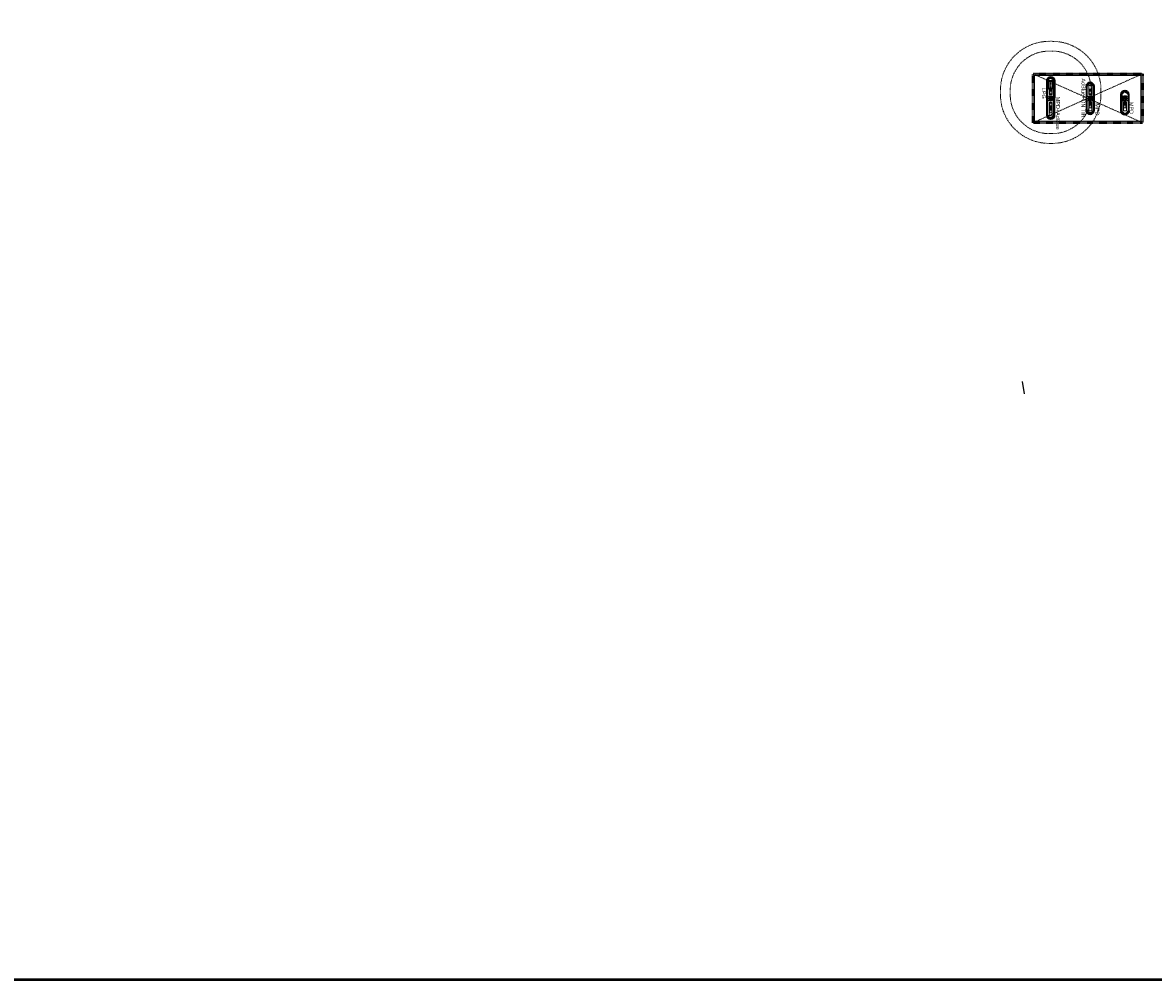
# Model space of a CAD drawing. Header units: metres. Extents: x 779 to 7046, y -512 to 9570.
# Tile 91 of 256: x 2296 to 2527, y -512 to -316. Entities that reach past the tile are written whole.
import ezdxf

# ---------------------------------------------------------------- set-up
doc = ezdxf.new("R2010")
doc.units = ezdxf.units.M
for name, pattern in [('1.0_0.5', [1.5, 1, -0.5]), ('ACAD_ISO03W100', [30, 12, -18]), ('CIĄGłA', [0]), ('DASHDOT', [1, 0.5, -0.25, 0, -0.25]), ('DASHED', [0.75, 0.5, -0.25]), ('DASHEDX2', [38.1, 25.4, -12.7])]:
    doc.linetypes.add(name, pattern=pattern)
for name, color, linetype, lineweight in [('_a_obiekty', 250, 'Continuous', 30), ('AX1', 4, 'DASHDOT', 15), ('BK_Beton', 2, 'Continuous', 15), ('opisy', 1, 'Continuous', 20)]:
    doc.layers.add(name, color=color, linetype=linetype, lineweight=lineweight)
for name, color, linetype in [('Kraw', 4, 'Continuous'), ('TB_CIENKA', 5, 'Continuous'), ('ZP_Obszar oddziaływania', 5, 'Continuous')]:
    doc.layers.add(name, color=color, linetype=linetype)
doc.styles.add('ARIAL', font='arial.ttf')

# ---------------------------------------------------------------- blocks, each defined once
blk = doc.blocks.new('4PROD MPD 8')
at = {"layer": 'BK_Beton', "color": 18, "lineweight": 5, "true_color": 0x000000}
for points in [[(59501, 11319), (57676, 11319), (57676, 11919), (59501, 11919), (59501, 11319)], [(57676, 11816), (57676, 11919)], [(57676, 11816), (58311, 11816), (58311, 11421), (57676, 11421), (57676, 11816)], [(57676, 11421), (58311, 11816)], [(58311, 11421), (57676, 11816)], [(58311, 11816), (58311, 11919)], [(58857, 11867), (58311, 11867)], [(58311, 11421), (58857, 11421), (58857, 11816), (58311, 11816)], [(58857, 11816), (58857, 11867)], [(57676, 11421), (57676, 11319)], [(58311, 11421), (58311, 11319)], [(58857, 11370), (58311, 11370)], [(58857, 11421), (58857, 11370)]]:
    blk.add_lwpolyline(points, dxfattribs=at)
blk = doc.blocks.new('ADBLUE')
at = {"layer": 'BK_Beton', "color": 18, "lineweight": 5, "true_color": 0x000000}
for points in [[(34536, 9758), (33610, 9758), (33610, 9158), (34536, 9158), (34536, 9758)], [(33610, 9257), (33824, 9257), (33824, 9652), (33610, 9652), (33610, 9257)], [(33610, 9652), (33824, 9257)], [(33824, 9652), (33610, 9257)], [(33824, 9652), (33824, 9755)], [(34370, 9704), (33824, 9704)], [(33824, 9652), (34370, 9652), (34370, 9257), (33824, 9257)], [(34370, 9652), (34370, 9704)], [(33824, 9257), (33824, 9155)], [(34370, 9206), (33824, 9206)], [(34370, 9257), (34370, 9206)]]:
    blk.add_lwpolyline(points, dxfattribs=at)
blk = doc.blocks.new('ADBLUE+ON TIR HELLIX II')
at = {"layer": 'BK_Beton', "color": 18, "lineweight": 5, "true_color": 0x000000}
for points in [[(151729, -3290), (149875, -3290), (149875, -2690), (151729, -2690), (151729, -3290)], [(150587, -2793), (150587, -2690)], [(150587, -2793), (151017, -2793), (151017, -3188), (150587, -3188), (150587, -2793)], [(150587, -3188), (151017, -2793)], [(151017, -3188), (150587, -2793)], [(150587, -3188), (150587, -3290)], [(151017, -2793), (151017, -2690)], [(151563, -2741), (151017, -2741)], [(151017, -3188), (151563, -3188), (151563, -2793), (151017, -2793)], [(151017, -3188), (151017, -3290)], [(151563, -3239), (151017, -3239)], [(151563, -2793), (151563, -2741)], [(151563, -3188), (151563, -3239)]]:
    blk.add_lwpolyline(points, dxfattribs=at)
blk = doc.blocks.new('AD BLUE')
blk.add_line((15604, 15807), (15604, 15207))
at = {"layer": 'BK_Beton', "color": 18, "lineweight": 5, "true_color": 0x000000}
for points in [[(16317, 15807), (15391, 15807), (15391, 15207), (16317, 15207), (16317, 15807)], [(15391, 15309), (15604, 15309), (15604, 15704), (15391, 15704), (15391, 15309)], [(15391, 15704), (15604, 15309)], [(15604, 15704), (15391, 15309)], [(16151, 15258), (16151, 15755), (15604, 15755)], [(15604, 15704), (16151, 15704), (16151, 15309), (15604, 15309)], [(16151, 15258), (15604, 15258)], [(16317, 15704), (16317, 15755)]]:
    blk.add_lwpolyline(points, dxfattribs=at)
blk = doc.blocks.new('WIATA ŻWIRKI I WIGURY AKTUALIZACJA 20240913')
at = {"color": 18, "linetype": 'DASHED', "true_color": 0x000000}
for p, q in [((197095, -16196, 0), (174695, -6196, 0)), ((197095, -6196, 0), (174695, -16196, 0))]:
    blk.add_line(p, q, dxfattribs=at)
at = {"color": 18, "ltscale": 2, "true_color": 0x000000}
for p, q in [((174695, -6196, 0), (197095, -6196, 0)), ((174995, -15896, 0), (174995, -6496, 0)), ((174995, -6496, 0), (196795, -6496, 0)), ((196795, -6496, 0), (196795, -15896, 0)), ((196795, -15896, 0), (174995, -15896, 0))]:
    blk.add_line(p, q, dxfattribs=at)
at = {"color": 18, "lineweight": 25, "true_color": 0x000000}
for p, q in [((177651, -14689, 0), (177656, -7600, 0)), ((178951, -14689, 0), (178956, -7600, 0)), ((185745, -13691, 0), (185745, -8700, 0)), ((187045, -13691, 0), (187045, -8700, 0)), ((178295, -11334, 0), (178295, -10960, 0)), ((186395, -11334, 0), (186395, -10960, 0)), ((192845, -10400, 0), (192842, -13791, 0)), ((193495, -11334, 0), (193495, -10960, 0)), ((194145, -10400, 0), (194142, -13791, 0)), ((194145, -12557, 0), (194145, -12557, 0))]:
    blk.add_line(p, q, dxfattribs=at)
at = {"color": 0, "extrusion": (6.55476e-21, -2.08362e-08, 1)}
for p, q in [((178682, -7669, 0), (177930, -7669, 0)), ((177930, -8178, 0), (177930, -7669, 0)), ((177992, -7732, 0), (177930, -7669, 0)), ((177930, -9171, 0), (177930, -8178, 0)), ((177930, -9171, 0), (177992, -9108, 0)), ((178682, -9171, 0), (177930, -9171, 0)), ((177982, -9119, 0), (177982, -7721, 0)), ((178630, -7721, 0), (177982, -7721, 0)), ((178630, -9119, 0), (177982, -9119, 0)), ((177988, -9113, 0), (177988, -7728, 0)), ((178623, -7728, 0), (177988, -7728, 0)), ((178623, -9113, 0), (177988, -9113, 0)), ((177992, -7732, 0), (178619, -7732, 0)), ((177992, -7732, 0), (177992, -8420, 0)), ((177992, -9108, 0), (177992, -8420, 0)), ((177992, -9108, 0), (178306, -9108, 0)), ((178619, -9108, 0), (178306, -9108, 0)), ((178619, -7732, 0), (178682, -7669, 0)), ((178619, -9108, 0), (178619, -7732, 0)), ((178682, -9171, 0), (178619, -9108, 0)), ((178623, -9113, 0), (178623, -7728, 0)), ((178630, -9119, 0), (178630, -7721, 0)), ((178682, -9171, 0), (178682, -7669, 0))]:
    blk.add_line(p, q, dxfattribs=at)
at = {"color": 18, "lineweight": 20, "true_color": 0x000000}
for p, q in [((178445, -11015, 0), (178145, -11015, 0)), ((178145, -11015, 0), (178145, -11038, 0)), ((178145, -11038, 0), (178261, -11038, 0)), ((178261, -11353, 0), (178145, -11353, 0)), ((178145, -11353, 0), (178145, -11375, 0)), ((178145, -11375, 0), (178445, -11375, 0)), ((178288, -11065, 0), (178288, -11326, 0)), ((178295, -11015, 0), (178295, -11375, 0)), ((178301, -11326, 0), (178301, -11065, 0)), ((178328, -11038, 0), (178445, -11038, 0)), ((178445, -11353, 0), (178328, -11353, 0)), ((178445, -11038, 0), (178445, -11015, 0)), ((178445, -11375, 0), (178445, -11353, 0)), ((186545, -11015, 0), (186245, -11015, 0)), ((186245, -11015, 0), (186245, -11038, 0)), ((186245, -11038, 0), (186362, -11038, 0)), ((186362, -11353, 0), (186245, -11353, 0)), ((186245, -11353, 0), (186245, -11375, 0)), ((186245, -11375, 0), (186545, -11375, 0)), ((186389, -11065, 0), (186389, -11326, 0)), ((186395, -11015, 0), (186395, -11375, 0)), ((186401, -11326, 0), (186401, -11065, 0)), ((186428, -11038, 0), (186545, -11038, 0)), ((186545, -11353, 0), (186428, -11353, 0)), ((186545, -11038, 0), (186545, -11015, 0)), ((186545, -11375, 0), (186545, -11353, 0)), ((193645, -11016, 0), (193345, -11016, 0)), ((193345, -11016, 0), (193345, -11038, 0)), ((193345, -11038, 0), (193462, -11038, 0)), ((193462, -11353, 0), (193345, -11353, 0)), ((193345, -11353, 0), (193345, -11376, 0)), ((193345, -11376, 0), (193645, -11376, 0)), ((193489, -11065, 0), (193489, -11326, 0)), ((193495, -11016, 0), (193495, -11376, 0)), ((193501, -11326, 0), (193501, -11065, 0)), ((193528, -11038, 0), (193645, -11038, 0)), ((193645, -11353, 0), (193528, -11353, 0)), ((193645, -11038, 0), (193645, -11016, 0)), ((193645, -11376, 0), (193645, -11353, 0))]:
    blk.add_line(p, q, dxfattribs=at)
at = {"color": 18, "true_color": 0x000000}
for p, q in [((178295, -11375, 0), (178295, -11015, 0)), ((186395, -11375, 0), (186395, -11015, 0)), ((193495, -11376, 0), (193495, -11016, 0))]:
    blk.add_line(p, q, dxfattribs=at)
at = {"color": 251, "linetype": '1.0_0.5', "lineweight": 5, "true_color": 0x636466, "elevation": 0}
blk.add_lwpolyline([(178595, 480), (177995, 480, 0.4142136), (167995, -9520), (167995, -10446, 0.4142136), (177995, -20446), (178595, -20446, 0.4142157), (188595, -10445), (188595, -9520, 0.4142136)], format="xyb", close=True, dxfattribs=at)
blk.add_lwpolyline([(178595, -1520), (177995, -1520, 0.4142136), (169995, -9520), (169995, -10446, 0.4142136), (177995, -18446), (178595, -18446, 0.4142157), (186595, -10445), (186595, -9520, 0.4142136), (178595, -1520)], format="xyb", dxfattribs=at)
at = {"color": 18, "linetype": 'DASHED', "lineweight": 50, "ltscale": 2, "true_color": 0x000000, "elevation": 0}
blk.add_lwpolyline([(174695, -6196), (197095, -6196), (197095, -16196), (174695, -16196)], close=True, dxfattribs=at)
at = {"color": 0, "extrusion": (6.55476e-21, -2.08362e-08, 1), "elevation": 0}
for points in [[(178306, -7520), (177781, -7520), (177781, -9320), (178306, -9320)], [(178306, -7520), (178831, -7520), (178831, -9320), (178306, -9320)]]:
    blk.add_lwpolyline(points, dxfattribs=at)
at = {"color": 18, "linetype": 'ACAD_ISO03W100', "lineweight": 5, "ltscale": 15, "true_color": 0x000000, "elevation": 0}
for points in [[(178794, -11746), (177794, -11746), (177794, -10746), (178794, -10746)], [(186895, -10745), (185895, -10745), (185895, -11745), (186895, -11745)], [(193995, -10745), (192995, -10745), (192995, -11745), (193995, -11745)]]:
    blk.add_lwpolyline(points, close=True, dxfattribs=at)
at = {"color": 0, "extrusion": (6.55476e-21, -2.08362e-08, 1)}
for centre in [(178306, -7920, 0), (178306, -8170, 0), (178306, -8420, 0), (178306, -8670, 0), (178306, -8920, 0)]:
    blk.add_circle(centre, 44.4, dxfattribs=at)
at = {"color": 18, "lineweight": 25, "true_color": 0x000000}
for centre in [(178441, -11196, 0), (186249, -11196, 0), (193349, -11196, 0)]:
    blk.add_circle(centre, 55, dxfattribs=at)
for centre, start, end in [((178306, -7600, 0), 0.00128, 180.00128), ((186395, -8700, 0), 0.00128, 180.00128), ((193495, -10400, 0), 0.00128, 180.00128), ((186395, -13691, 0), 179.99872, 359.99872), ((193492, -13791, 0), 179.99872, 359.99872), ((178301, -14689, 0), 179.99872, 359.99872)]:
    blk.add_arc(centre, 650, start, end, dxfattribs=at)
at = {"color": 18, "lineweight": 20, "true_color": 0x000000}
for centre, start, end in [((178261, -11065, 0), 359.99872, 89.99872), ((178261, -11326, 0), 269.99872, 359.99872), ((178328, -11065, 0), 89.99872, 179.99872), ((178328, -11326, 0), 179.99872, 269.99872), ((186362, -11065, 0), 359.99872, 89.99872), ((186362, -11326, 0), 269.99872, 359.99872), ((186428, -11065, 0), 89.99872, 179.99872), ((186428, -11326, 0), 179.99872, 269.99872), ((193462, -11065, 0), 359.99872, 89.99872), ((193462, -11326, 0), 269.99872, 359.99872), ((193528, -11065, 0), 89.99872, 179.99872), ((193528, -11326, 0), 179.99872, 269.99872)]:
    blk.add_arc(centre, 27, start, end, dxfattribs=at)
at = {"layer": '_a_obiekty', "color": 18, "linetype": 'Continuous', "true_color": 0x000000}
for p, q in [((178594, -10745, 0), (177994, -10746, 0)), ((177994, -10746, 0), (177995, -11446, 0)), ((178544, -10795, 0), (178044, -10796, 0)), ((178044, -10796, 0), (178045, -11446, 0)), ((178545, -11445, 0), (178544, -10795, 0)), ((178595, -11445, 0), (178594, -10745, 0)), ((186694, -10745, 0), (186094, -10746, 0)), ((186094, -10746, 0), (186095, -11446, 0)), ((186645, -10795, 0), (186145, -10796, 0)), ((186145, -10796, 0), (186145, -11446, 0)), ((186645, -11445, 0), (186645, -10795, 0)), ((186695, -11445, 0), (186694, -10745, 0)), ((193795, -10745, 0), (193195, -10746, 0)), ((193195, -10746, 0), (193195, -11446, 0)), ((193745, -10795, 0), (193245, -10796, 0)), ((193245, -10796, 0), (193245, -11446, 0)), ((193745, -11445, 0), (193745, -10795, 0)), ((193795, -11445, 0), (193795, -10745, 0))]:
    blk.add_line(p, q, dxfattribs=at)
for centre in [(177867, -7267, 0), (178738, -7267, 0), (185959, -8367, 0), (186830, -8367, 0), (193060, -10067, 0), (193930, -10067, 0), (177865, -15022, 0), (178736, -15022, 0), (185959, -14024, 0), (186830, -14024, 0), (193057, -14124, 0), (193928, -14124, 0)]:
    blk.add_circle(centre, 25, dxfattribs=at)
for centre, radius, start, end in [((177812, -7351, 0), 50.2, 149.42405, 339.24923), ((178302, -7600, 0), 600, 26.69854, 152.703), ((178302, -7600, 0), 500, 26.37169, 152.37615), ((178792, -7351, 0), 50.2, 213.24477, 23.41959), ((185905, -8450, 0), 50.2, 149.42405, 339.24923), ((186395, -8700, 0), 600, 26.69854, 152.703), ((186395, -8700, 0), 500, 26.37169, 152.37615), ((186885, -8450, 0), 50.2, 213.24477, 23.41959), ((178295, -11446, 0), 300, 180.0383, 0.0383), ((178295, -11446, 0), 250, 180.0383, 0.0383), ((186395, -11445, 0), 300, 180.0383, 0.0383), ((186395, -11445, 0), 250, 180.0383, 0.0383), ((193005, -10150, 0), 50.2, 149.42405, 339.24923), ((193495, -10400, 0), 600, 26.69854, 152.703), ((193495, -10400, 0), 500, 26.37169, 152.37615), ((193495, -11446, 0), 300, 180.0383, 0.0383), ((193495, -11446, 0), 250, 180.0383, 0.0383), ((193985, -10150, 0), 50.2, 213.24477, 23.41959), ((185905, -13941, 0), 50.2, 20.75077, 210.57595), ((186885, -13941, 0), 50.2, 336.58041, 146.75523), ((177811, -14939, 0), 50.2, 20.75077, 210.57595), ((178301, -14689, 0), 600, 207.297, 333.30146), ((178301, -14689, 0), 500, 207.62385, 333.62831), ((178791, -14939, 0), 50.2, 336.58041, 146.75523), ((186395, -13691, 0), 600, 207.297, 333.30146), ((186395, -13691, 0), 500, 207.62385, 333.62831), ((193002, -14040, 0), 50.2, 20.75077, 210.57595), ((193492, -13791, 0), 600, 207.297, 333.30146), ((193492, -13791, 0), 500, 207.62385, 333.62831), ((193982, -14040, 0), 50.2, 336.58041, 146.75523)]:
    blk.add_arc(centre, radius, start, end, dxfattribs=at)
at = {"layer": 'AX1', "color": 18, "true_color": 0x000000}
for p, q in [((178441, -11299, 0), (178441, -11092, 0)), ((186249, -11299, 0), (186249, -11092, 0)), ((193349, -11299, 0), (193349, -11092, 0))]:
    blk.add_line(p, q, dxfattribs=at)
at = {"layer": 'BK_Beton', "color": 18, "lineweight": 5, "true_color": 0x000000, "elevation": 0}
blk.add_lwpolyline([(186395, -6496), (174995, -6496)], dxfattribs=at)
at = {"layer": 'Kraw', "color": 18, "lineweight": 30, "true_color": 0x000000}
for p, q in [((177506, -7600, 0), (177500, -14689, 0)), ((179100, -14689, 0), (179106, -7600, 0)), ((185595, -8700, 0), (185595, -13691, 0)), ((187195, -13691, 0), (187195, -8700, 0)), ((192692, -13791, 0), (192695, -10400, 0)), ((194295, -10400, 0), (194292, -13791, 0))]:
    blk.add_line(p, q, dxfattribs=at)
for centre, start, end in [((178306, -7600, 0), 0, 180), ((186395, -8700, 0), 0, 180), ((193495, -10400, 0), 360, 180), ((186395, -13691, 0), 180, 0), ((193492, -13791, 0), 180, 360), ((178300, -14689, 0), 180, 0)]:
    blk.add_arc(centre, 800, start, end, dxfattribs=at)
at = {"layer": 'TB_CIENKA', "color": 18, "lineweight": 20, "true_color": 0x000000}
for p, q in [((178295, -11016, 0), (178295, -11376, 0)), ((186395, -11015, 0), (186395, -11375, 0)), ((193495, -11016, 0), (193495, -11376, 0))]:
    blk.add_line(p, q, dxfattribs=at)
at = {"layer": 'TB_CIENKA', "color": 18, "lineweight": 25, "true_color": 0x000000}
blk.add_line((193495, -11334, 0), (193495, -10960, 0), dxfattribs=at)
at = {"layer": 'TB_CIENKA', "color": 18, "true_color": 0x000000}
blk.add_line((193495, -11376, 0), (193495, -11016, 0), dxfattribs=at)
for name, p, rotation in [('ADBLUE', (168837, 24090, 0), 270), ('AD BLUE', (193801, -28362, 0), 90)]:
    blk.add_blockref(name, p, dxfattribs=dict(rotation=rotation))
at = {"layer": 'BK_Beton', "color": 18, "lineweight": 5, "true_color": 0x000000, "rotation": 270}
blk.add_blockref('ADBLUE+ON TIR HELLIX II', (189385, 141283, 0), dxfattribs=at)
at = {"layer": 'BK_Beton', "color": 18, "lineweight": 0, "true_color": 0x000000, "rotation": 270}
blk.add_blockref('4PROD MPD 8', (166676, 44704, 0), dxfattribs=at)
at = {"layer": 'BK_Beton', "color": 18, "lineweight": 0, "true_color": 0x000000, "xscale": -1.000000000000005, "rotation": 90}
for p in [(198013, 45730, 0), (205114, 45730, 0)]:
    blk.add_blockref('4PROD MPD 8', p, dxfattribs=at)
at = {"layer": 'opisy', "color": 18, "true_color": 0x000000, "style": 'ARIAL', "width": 0.8}
for s, p in [('LPG', (176493, -9056, 0)), ('MPD', (187455, -12236, 0)), ('MPD', (194438, -11942, 0))]:
    blk.add_text(s, height=800, rotation=269.76115, dxfattribs=at).set_placement(p)
at = {"layer": 'opisy', "color": 18, "lineweight": 0, "true_color": 0x000000, "style": 'ARIAL', "width": 0.8}
for s, p in [('AdBlue+ON TIR', (184611, -7123, 0)), ('MPD+AdBlue', (179381, -10889, 0))]:
    blk.add_text(s, height=800, rotation=269.76115, dxfattribs=at).set_placement(p)

msp = doc.modelspace()

# ---------------------------------------------------------------- linework, layer by layer
at = {"color": 1, "linetype": 'CIĄGłA', "lineweight": 50}
msp.add_lwpolyline([(3759.86, -128.67), (1756.476, -128.67), (1756.476, -512.448), (3759.86, -512.448)], close=True, dxfattribs=at)
at = {"layer": 'ZP_Obszar oddziaływania', "color": 30, "linetype": 'DASHEDX2', "lineweight": 25, "ltscale": 0.1, "true_color": 0xf26722}
msp.add_line((2500.368, -389.878, 0), (2500.878, -392.623, 0), dxfattribs=at)

# ---------------------------------------------------------------- block references
at = {"layer": 'BK_Beton', "color": 18, "lineweight": 5, "true_color": 0x000000, "xscale": 0.001000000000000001, "yscale": 0.001000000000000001, "zscale": 0.001000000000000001}
msp.add_blockref('WIATA ŻWIRKI I WIGURY AKTUALIZACJA 20240913', (2327.947, -320.619, 0), dxfattribs=at)

doc.saveas('drawing.dxf')
